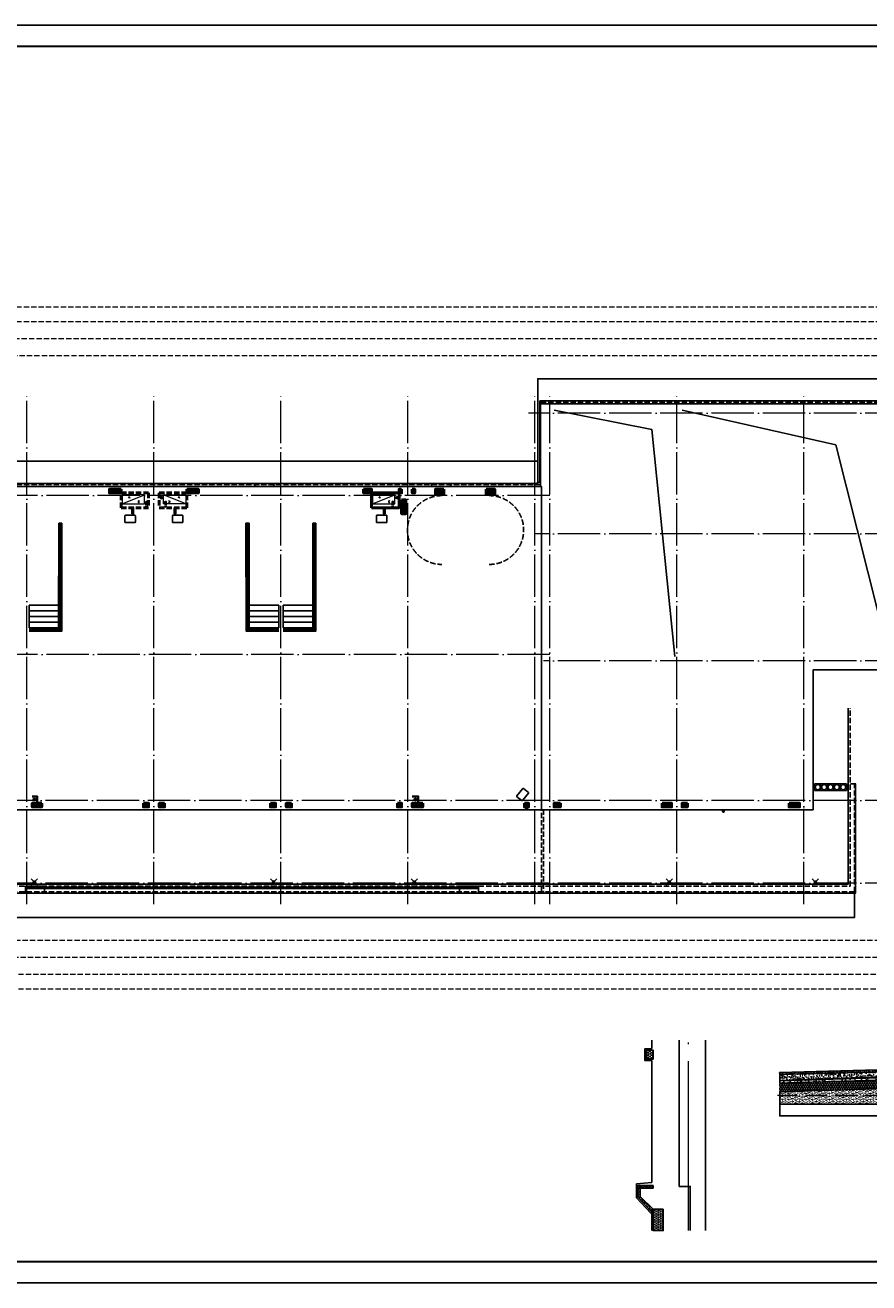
# Model space of a CAD drawing. Extents: x 447288 to 563800, y -194684 to 241749.
# Tile 83 of 91: x 502671 to 542524, y 118547 to 177947. Entities that reach past the tile are written whole.
import ezdxf

# ---------------------------------------------------------------- set-up
doc = ezdxf.new("R2010")
doc.units = 0
doc.header["$LTSCALE"] = 1000
for name, pattern in [('DASH', [0.35, 0.25, -0.1]), ('DOTE', [2.42, 2, -0.2, 0.02, -0.2]), ('jz-g2#$0$__DASH', [0.35, 0.25, -0.1]), ('jz-g2#$0$DOTE', [2.42, 2, -0.2, 0.02, -0.2]), ('jz-g2#$0$P+3号楼+屋顶$0$P+2号楼+屋顶$0$$1$DOTE', [2.42, 2, -0.2, 0.02, -0.2]), ('jz-g2#$0$pm-2f$0$__DASH', [0.35, 0.25, -0.1]), ('jz-g2#$0$pm-2f$0$DASH', [0.35, 0.25, -0.1]), ('jz-g2#$0$pm-2f$0$DOTE', [2.42, 2, -0.2, 0.02, -0.2]), ('jz-g2#$0$pm-2f$0$P+2号楼+屋顶$0$$1$DOTE', [2.42, 2, -0.2, 0.02, -0.2]), ('jz-g2#$0$pm-2f$0$P+3号楼+二层$0$DOTE', [2.42, 2, -0.2, 0.02, -0.2]), ('zw-1f$0$DASH', [0.35, 0.25, -0.1])]:
    doc.linetypes.add(name, pattern=pattern)
doc.layers.get('0').update_dxf_attribs({"lineweight": 20})
doc.layers.add('A-ASIS', color=115, linetype='DASH', lineweight=0, plot=False)
doc.layers.add('zw-1f$0$A-ASIS', color=115, linetype='zw-1f$0$DASH', lineweight=0, plot=False)
for name, color, linetype in [('A-ELEV-LIN1', 40, 'Continuous'), ('A-ELEV-THIN', 7, 'Continuous'), ('A-OVER', 7, 'Continuous'), ('A-WATER-LAYER', 7, 'Continuous'), ('fill', 252, 'Continuous'), ('jz-g2#$0$A-OVER', 7, 'Continuous'), ('jz-g2#$0$P+2号楼+屋顶$0$$1$A-ROOF-WATER', 4, 'Continuous'), ('jz-g2#$0$P+3号楼+屋顶$0$P+2号楼+屋顶$0$$1$A-ROOF-WATER', 4, 'Continuous'), ('jz-g2#$0$pm-2f$0$A-ANIG', 231, 'Continuous'), ('jz-g2#$0$pm-2f$0$A-HRAL', 3, 'Continuous'), ('jz-g2#$0$pm-2f$0$A-OVER', 7, 'Continuous'), ('jz-g2#$0$pm-2f$0$A-ROOF-WATER', 4, 'Continuous'), ('jz-g2#$0$pm-2f$0$A-面积', 21, 'Continuous'), ('jz-g2#$0$pm-2f$0$P+2号楼+屋顶$0$$1$A-ROOF-WATER', 4, 'Continuous'), ('jz-g2#$0$pm-2f$0$P+3号楼+二层$0$A-EQPM-COND', 46, 'Continuous'), ('jz-g2#$0$pm-2f$0$STAIR', 2, 'Continuous'), ('jz-g2#$0$PUB_TITLE', 4, 'Continuous'), ('jz-g2#$0$STAIR', 2, 'Continuous'), ('PUB_DIM', 3, 'Continuous'), ('PUB_HATCH', 8, 'Continuous'), ('PUB_TITLE', 4, 'Continuous'), ('RAIL', 163, 'Continuous'), ('SURFACE', 6, 'Continuous'), ('主楼节点$0$13W$0$PUB_HATCH', 8, 'Continuous'), ('主楼节点$0$13W$0$SURFACE', 6, 'Continuous'), ('详图填充-细石混凝土、混凝土', 8, 'Continuous')]:
    doc.layers.add(name, color=color, linetype=linetype)
for name, color, linetype, lineweight in [('DOTE', 10, 'DOTE', 9), ('jz-g2#$0$A-LVTRY', 155, 'Continuous', 20), ('jz-g2#$0$A-LVTRY-1', 155, 'Continuous', 20), ('jz-g2#$0$DOTE', 10, 'jz-g2#$0$DOTE', 9), ('jz-g2#$0$P+3号楼+屋顶$0$P+2号楼+屋顶$0$$1$A-LVTRY-1', 155, 'Continuous', 20), ('jz-g2#$0$pm-2f$0$A-LVTRY', 155, 'Continuous', 20), ('jz-g2#$0$pm-2f$0$A-LVTRY-1', 155, 'Continuous', 20), ('jz-g2#$0$pm-2f$0$A-空调机', 46, 'ByLayer', 20), ('jz-g2#$0$pm-2f$0$P+2号楼+屋顶$0$$1$A-LVTRY-1', 155, 'Continuous', 20), ('jz-g2#$0$pm-2f$0$WALL', 9, 'Continuous', 50), ('jz-g2#$0$pm-2f$0$空调外', 155, 'Continuous', 13), ('jz-g2#$0$WALL', 9, 'Continuous', 50), ('详图填充-防水层', 126, 'Continuous', 200)]:
    doc.layers.add(name, color=color, linetype=linetype, lineweight=lineweight)
doc.styles.add('jz-g2#$0$pm-2f$0$_ROMANC', font='romanc__.ttf', dxfattribs={"width": 0.7})
pattern_1 = [(45, (-117968.186, -205653.527), (-8.4852814, 8.4852814), [])]
pattern_2 = [(0, (-949052.513, -30944.466), (20, 34.64), [4, -36]), (300, (-949052.513, -30944.466), (39.99912, -0.0005081), [4, -36]), (240, (-949048.513, -30944.466), (19.99912, -34.6405081), [4, -36]), (270, (-949036.513, -30944.466), (40, -20), [6, -28.64]), (270, (-949032.513, -30944.466), (40, -20), [6, -28.64]), (270, (-949028.513, -30944.466), (40, -20), [6, -28.64])]
pattern_3 = [(90, (-950232.628, -30994.537), (-13.74815, 23.8125), [15.875, -31.75]), (210, (-950232.628, -30994.537), (-13.74815493, -23.81249716), [15.875, -31.75]), (150, (-950232.628, -30994.537), (-27.49630493, 2.84e-06), [-31.75, 15.875])]
pattern_4 = [(50, (-916716.635, -13056.56), (107.589027, -9.41282), [11.25, -123.75]), (355, (-916716.64, -13056.56), (-20.8127, 112.82882), [9, -99]), (100.4514, (-916707.67, -13057.35), (86.776407, 103.415931), [9.561029, -105.171317]), (46.1842, (-916716.64, -13026.56), (160.086157, -24.827852), [16.875, -185.625]), (96.6356, (-916703.3, -13028.63), (140.199406, 146.11768), [14.341543, -157.75695]), (351.1842, (-916716.64, -13026.56), (140.199292, 146.11779), [13.5, -148.5]), (21, (-916701.635, -13034.06), (89.536058, -60.392834), [11.25, -123.75]), (326, (-916701.64, -13034.06), (36.4973, 108.772507), [9, -99]), (71.4514, (-916694.17, -13039.09), (126.033394, 48.379575), [9.561029, -105.171317]), (37.5, (-916716.635, -13056.562), (1.8239783, 49.934078), [0, -97.8, 0, -100.5, 0, -99.375]), (7.5, (-916716.635, -13056.56), (39.4604306, 59.1617568), [0, -57.3, 0, -95.55, 0, -37.875]), (327.5, (-916750.085, -13056.56), (80.0733654, -3.3832308), [0, -37.5, 0, -117, 0, -155.25]), (317.5, (-916765.085, -13056.56), (87.4779254, 15.0157473), [0, -48.75, 0, -77.7, 0, -110.25])]
pattern_5 = [(45, (-1312841.197, -202471.493), (-22.4506403, 22.4506403), []), (45, (-1312818.746, -202471.493), (-22.4506403, 22.4506403), [15.875, -7.9375])]
pattern_6 = [(50, (-916355.254, -13336.23), (71.7260183, -6.2752135), [7.5, -82.5]), (355, (-916355.254, -13336.23), (-13.8751334, 75.2192134), [6, -66]), (100.4514, (-916349.28, -13336.755), (57.850938, 68.943954), [6.374019, -70.114211]), (46.1842, (-916355.25, -13316.23), (106.724105, -16.5519014), [11.25, -123.75]), (96.6356, (-916346.36, -13317.61), (93.46627, 97.411787), [9.561029, -105.1713]), (351.1842, (-916355.25, -13316.23), (93.466195, 97.41186), [9, -99]), (21, (-916345.254, -13321.23), (59.6907052, -40.261889), [7.5, -82.5]), (326, (-916345.254, -13321.23), (24.331533, 72.5150045), [6, -66]), (71.4514, (-916340.28, -13324.59), (84.022263, 32.2530497), [6.374019, -70.114211]), (37.5, (-916355.254, -13336.232), (1.2159855, 33.2893854), [0, -65.2, 0, -67, 0, -66.25]), (7.5, (-916355.254, -13336.23), (26.3069537, 39.4411712), [0, -38.2, 0, -63.7, 0, -25.25]), (327.5, (-916377.554, -13336.232), (53.3822436, -2.2554872), [0, -25, 0, -78, 0, -103.5]), (317.5, (-916387.554, -13336.23), (58.318617, 10.0104982), [0, -32.5, 0, -51.8, 0, -73.5])]
pattern_7 = [(45, (-916355.254, -13336.2316), (-2.24506403, 2.24506403), []), (135, (-916355.254, -13336.2316), (-2.24506403, -2.24506403), [])]

# ---------------------------------------------------------------- blocks, each defined once
blk = doc.blocks.new('jz-g2#$0$W-drain-4')
at = {"layer": 'jz-g2#$0$A-LVTRY'}
h = blk.add_hatch(dxfattribs=at)
h.set_pattern_fill('玻璃', color=256, scale=10, angle=45)
h.set_pattern_definition(pattern_1)
edge = h.paths.add_edge_path()
edge.add_arc((0, 0), 45, 0, 360)
blk.add_circle((0, 0), 45, dxfattribs=at)
blk = doc.blocks.new('jz-g2#$0$A$C69D75C9C')
at = {"layer": 'jz-g2#$0$P+2号楼+屋顶$0$$1$A-ROOF-WATER'}
for p, q in [((0, 300), (300, 0)), ((300, 300), (0, 0))]:
    blk.add_line(p, q, dxfattribs=at)
at = {"layer": 'jz-g2#$0$A-LVTRY-1', "xscale": 1.222222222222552, "yscale": 1.222222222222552, "zscale": 1.222222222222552, "rotation": 90}
blk.add_blockref('jz-g2#$0$W-drain-4', (150, 150), dxfattribs=at)
blk = doc.blocks.new('jz-g2#$0$A$Ce314b814')
at = {"layer": 'jz-g2#$0$A-OVER'}
blk.add_blockref('jz-g2#$0$A$C69D75C9C', (2745, 0), dxfattribs=at)
blk = doc.blocks.new('jz-g2#$0$pm-2f$0$DFGSDFG')
at = {"layer": 'jz-g2#$0$pm-2f$0$A-OVER'}
for points in [[(750895, 191885), (752295, 191885), (752299, 196835)], [(750895, 191735), (752445, 191735), (752449, 196835)], [(752299, 196835), (752449, 196835)]]:
    blk.add_lwpolyline(points, dxfattribs=at)
at = {"layer": 'jz-g2#$0$pm-2f$0$STAIR'}
for p, q in [((750899, 192965), (750895, 191885)), ((752299, 192965), (750899, 192965)), ((752299, 192695), (750899, 192695)), ((752299, 192965), (752295, 191885)), ((752299, 192425), (750899, 192425)), ((752299, 192155), (750899, 192155))]:
    blk.add_line(p, q, dxfattribs=at)
for points in [[(750895, 191835), (752345, 191835), (752349, 196835)], [(750895, 191785), (752395, 191785), (752399, 196835)]]:
    blk.add_lwpolyline(points, dxfattribs=at)
blk = doc.blocks.new('jz-g2#$0$pm-2f$0$SWJ')
at = {"layer": 'jz-g2#$0$pm-2f$0$空调外'}
blk.add_line((-887, -89), (163, 331), dxfattribs=at)
blk.add_lwpolyline([(163, 331), (-887, 331), (-887, -89), (163, -89)], close=True, dxfattribs=at)
at = {"layer": 'jz-g2#$0$pm-2f$0$空调外', "style": 'jz-g2#$0$pm-2f$0$_ROMANC', "oblique": 0, "width": 1.2}
for s, p in [('A', (-596, 181)), ('C', (-148, -22))]:
    blk.add_text(s, height=80, rotation=360, dxfattribs=at).set_placement(p)
blk = doc.blocks.new('jz-g2#$0$pm-2f$0$W-drain-4')
at = {"layer": 'jz-g2#$0$pm-2f$0$A-LVTRY'}
h = blk.add_hatch(dxfattribs=at)
h.set_pattern_fill('玻璃', color=256, scale=10, angle=45)
h.set_pattern_definition(pattern_1)
edge = h.paths.add_edge_path()
edge.add_arc((0, 0), 45, 0, 360)
blk.add_circle((0, 0), 45, dxfattribs=at)
blk = doc.blocks.new('jz-g2#$0$pm-2f$0$A$C69D75C9C')
at = {"layer": 'jz-g2#$0$pm-2f$0$P+2号楼+屋顶$0$$1$A-ROOF-WATER'}
for p, q in [((0, 300), (300, 0)), ((300, 300), (0, 0))]:
    blk.add_line(p, q, dxfattribs=at)
at = {"layer": 'jz-g2#$0$pm-2f$0$A-LVTRY-1', "xscale": 1.222222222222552, "yscale": 1.222222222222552, "zscale": 1.222222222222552, "rotation": 90}
blk.add_blockref('jz-g2#$0$pm-2f$0$W-drain-4', (150, 150), dxfattribs=at)
blk = doc.blocks.new('*U392')
at = {"layer": 'jz-g2#$0$pm-2f$0$P+3号楼+二层$0$A-EQPM-COND', "color": 1, "linetype": 'jz-g2#$0$pm-2f$0$P+3号楼+二层$0$DOTE'}
blk.add_line((43, 0), (-339, 0), dxfattribs=at)
at = {"layer": 'jz-g2#$0$pm-2f$0$P+3号楼+二层$0$A-EQPM-COND'}
for p, q in [((0, -40), (-290, 40)), ((0, 40), (-290, -40))]:
    blk.add_line(p, q, dxfattribs=at)
blk.add_lwpolyline([(0, -40), (0, 40), (-290, 40), (-290, -40)], close=True, dxfattribs=at)
blk.add_solid([(-290, 40), (0, 40), (0, -40), (-290, -40)], dxfattribs=at)
blk = doc.blocks.new('jz-g2#$0$pm-2f$0$P+3号楼+二层$0$GSKT2')
at = {"layer": 'jz-g2#$0$pm-2f$0$P+3号楼+二层$0$A-EQPM-COND'}
for p, q in [((-220, 0), (220, 0)), ((-250, -320), (-250, -30)), ((220, -350), (-220, -350)), ((250, -30), (250, -320))]:
    blk.add_line(p, q, dxfattribs=at)
for centre, start, end in [((-220, -30), 90, 180), ((-220, -320), 180, 270), ((220, -30), 360, 90), ((220, -320), 270, 360)]:
    blk.add_arc(centre, 30, start, end, dxfattribs=at)
blk = doc.blocks.new('jz-g2#$0$pm-2f$0$P+2号楼+屋顶$0$$1$W-pipe-1')
at = {"layer": 'jz-g2#$0$pm-2f$0$P+2号楼+屋顶$0$$1$A-LVTRY-1', "color": 1, "linetype": 'jz-g2#$0$pm-2f$0$P+2号楼+屋顶$0$$1$DOTE', "ltscale": 0.01}
for points in [[(75, 0), (-75, 0)], [(0, 75), (0, -75)]]:
    blk.add_lwpolyline(points, dxfattribs=at)
at = {"layer": 'jz-g2#$0$pm-2f$0$P+2号楼+屋顶$0$$1$A-LVTRY-1'}
for radius in [55, 45]:
    blk.add_circle((0, 0), radius, dxfattribs=at)
blk = doc.blocks.new('jz-g2#$0$pm-2f$0$W-pipe-3')
at = {"layer": 'jz-g2#$0$pm-2f$0$A-ROOF-WATER', "color": 1, "linetype": 'jz-g2#$0$pm-2f$0$DOTE', "ltscale": 0.01}
for p, q in [((-30, 0), (30, 0)), ((0, -30), (0, 30))]:
    blk.add_line(p, q, dxfattribs=at)
at = {"layer": 'jz-g2#$0$pm-2f$0$A-ROOF-WATER'}
blk.add_circle((0, 0), 25, dxfattribs=at)
blk = doc.blocks.new('jz-g2#$0$pm-2f$0$LNSLG+DL2')
at = {"layer": 'jz-g2#$0$pm-2f$0$A-ROOF-WATER'}
blk.add_blockref('jz-g2#$0$pm-2f$0$W-pipe-3', (0, 0), dxfattribs=at)
blk = doc.blocks.new('jz-g2#$0$pm-2f$0$LNSLG+DL')
at = {"layer": 'jz-g2#$0$pm-2f$0$A-ROOF-WATER', "linetype": 'jz-g2#$0$pm-2f$0$DASH', "ltscale": 0.2}
for points in [[(0, 25), (-162, 25)], [(0, -25), (-163, -25)]]:
    blk.add_lwpolyline(points, dxfattribs=at)
at = {"layer": 'jz-g2#$0$pm-2f$0$A-LVTRY-1'}
blk.add_blockref('jz-g2#$0$pm-2f$0$W-drain-4', (-200, 0), dxfattribs=at)
at = {"layer": 'jz-g2#$0$pm-2f$0$A-ROOF-WATER'}
blk.add_blockref('jz-g2#$0$pm-2f$0$W-pipe-3', (0, 0), dxfattribs=at)
blk = doc.blocks.new('jz-g2#$0$pm-2f$0$A$C605D023C')
at = {"layer": 'jz-g2#$0$pm-2f$0$A-ROOF-WATER', "rotation": 180}
blk.add_blockref('jz-g2#$0$pm-2f$0$LNSLG+DL', (60, 200), dxfattribs=at)
blk = doc.blocks.new('jz-g2#$0$铭嘉20241218151628')
h = blk.add_hatch(color=8)
h.dxf.hatch_style = 1
h.paths.add_polyline_path([(22075, 14915), (21525, 14915), (21525, 14745), (22075, 14745)])
h = blk.add_hatch(color=8)
h.dxf.hatch_style = 1
h.paths.add_polyline_path([(25175, 14915), (25725, 14915), (25725, 14745), (25175, 14745)])
h = blk.add_hatch(color=8)
h.dxf.hatch_style = 1
h.paths.add_polyline_path([(33525, 14915), (33905, 14915), (33905, 14745), (33525, 14745)])
h = blk.add_hatch(color=8)
h.dxf.hatch_style = 1
h.paths.add_polyline_path([(35325, 14915), (35205, 14915), (35205, 14745), (35325, 14745)])
h = blk.add_hatch(color=8)
h.dxf.hatch_style = 1
h.paths.add_polyline_path([(35825, 14915), (35945, 14915), (35945, 14745), (35825, 14745)])
h = blk.add_hatch(color=8)
h.dxf.hatch_style = 1
h.paths.add_polyline_path([(37325, 14915), (36925, 14915), (36925, 14665), (37325, 14665)])
h = blk.add_hatch(color=8)
h.dxf.hatch_style = 1
h.paths.add_polyline_path([(39325, 14915), (39325, 14665), (39725, 14665), (39725, 14915)])
h = blk.add_hatch(color=8)
h.dxf.hatch_style = 1
h.paths.add_polyline_path([(35325, 14415), (35525, 14415), (35525, 13755), (35325, 13755)])
h = blk.add_hatch(color=8)
h.dxf.hatch_style = 1
h.paths.add_polyline_path([(18325, 85), (17875, 85), (17875, -85), (18325, -85)])
h = blk.add_hatch(color=8)
h.dxf.hatch_style = 1
h.paths.add_polyline_path([(23125, 85), (23375, 85), (23375, -85), (23125, -85)])
h = blk.add_hatch(color=8)
h.dxf.hatch_style = 1
h.paths.add_polyline_path([(24125, 85), (23875, 85), (23875, -85), (24125, -85)])
h = blk.add_hatch(color=8)
h.dxf.hatch_style = 1
h.paths.add_polyline_path([(29125, 85), (29375, 85), (29375, -85), (29125, -85)])
h = blk.add_hatch(color=8)
h.dxf.hatch_style = 1
h.paths.add_polyline_path([(30125, 85), (29875, 85), (29875, -85), (30125, -85)])
h = blk.add_hatch(color=8)
h.dxf.hatch_style = 1
h.paths.add_polyline_path([(35125, 85), (35325, 85), (35325, -85), (35125, -85)])
h = blk.add_hatch(color=8)
h.dxf.hatch_style = 1
h.paths.add_polyline_path([(36325, 85), (35825, 85), (35825, -85), (36325, -85)])
h = blk.add_hatch(color=8)
h.dxf.hatch_style = 1
h.paths.add_polyline_path([(41125, 85), (41325, 85), (41325, -85), (41125, -85)])
h = blk.add_hatch(color=8)
h.dxf.hatch_style = 1
h.paths.add_polyline_path([(42825, 85), (42525, 85), (42525, -85), (42825, -85)])
h = blk.add_hatch(color=8)
h.dxf.hatch_style = 1
h.paths.add_polyline_path([(47625, 85), (48075, 85), (48075, -85), (47625, -85)])
h = blk.add_hatch(color=8)
h.dxf.hatch_style = 1
h.paths.add_polyline_path([(48825, 85), (48575, 85), (48575, -85), (48825, -85)])
h = blk.add_hatch(color=8)
h.dxf.hatch_style = 1
h.paths.add_polyline_path([(53625, 85), (54125, 85), (54125, -85), (53625, -85)])
at = {"layer": 'jz-g2#$0$WALL'}
for points in [[(22075, 14915), (21525, 14915), (21525, 14745), (22075, 14745)], [(25175, 14915), (25725, 14915), (25725, 14745), (25175, 14745)], [(33525, 14915), (33905, 14915), (33905, 14745), (33525, 14745)], [(35325, 14915), (35205, 14915), (35205, 14745), (35325, 14745)], [(35825, 14915), (35945, 14915), (35945, 14745), (35825, 14745)], [(37325, 14915), (36925, 14915), (36925, 14665), (37325, 14665)], [(39325, 14915), (39325, 14665), (39725, 14665), (39725, 14915)], [(35325, 14415), (35525, 14415), (35525, 13755), (35325, 13755)], [(18325, 85), (17875, 85), (17875, -85), (18325, -85)], [(23125, 85), (23375, 85), (23375, -85), (23125, -85)], [(24125, 85), (23875, 85), (23875, -85), (24125, -85)], [(29125, 85), (29375, 85), (29375, -85), (29125, -85)], [(30125, 85), (29875, 85), (29875, -85), (30125, -85)], [(35125, 85), (35325, 85), (35325, -85), (35125, -85)], [(36325, 85), (35825, 85), (35825, -85), (36325, -85)], [(41125, 85), (41325, 85), (41325, -85), (41125, -85)], [(42825, 85), (42525, 85), (42525, -85), (42825, -85)], [(47625, 85), (48075, 85), (48075, -85), (47625, -85)], [(48825, 85), (48575, 85), (48575, -85), (48825, -85)], [(53625, 85), (54125, 85), (54125, -85), (53625, -85)]]:
    blk.add_lwpolyline(points, close=True, dxfattribs=at)
blk = doc.blocks.new('jz-g2#$0$A$C93ebfb62')
at = {"layer": 'jz-g2#$0$A-OVER'}
for points in [[(16940, 13805), (16940, 13513)], [(50, 12755), (0, 12755), (0, 8920)], [(50, 12755), (50, 12755), (16790, 12755), (16790, 12755)], [(16790, 12755), (16840, 12755), (16840, 50), (16840, 0), (16590, 0)]]:
    blk.add_lwpolyline(points, dxfattribs=at)
at = {"layer": 'jz-g2#$0$A-OVER', "linetype": 'jz-g2#$0$__DASH'}
blk.add_lwpolyline([(50, 12620), (50, 12705), (16790, 12705), (16790, 12620)], dxfattribs=at)
blk = doc.blocks.new('jz-g2#$0$P+3号楼+屋顶$0$P+2号楼+屋顶$0$$1$W-pipe-1')
at = {"layer": 'jz-g2#$0$P+3号楼+屋顶$0$P+2号楼+屋顶$0$$1$A-LVTRY-1', "color": 1, "linetype": 'jz-g2#$0$P+3号楼+屋顶$0$P+2号楼+屋顶$0$$1$DOTE', "ltscale": 0.01}
for points in [[(75, 0), (-75, 0)], [(0, 75), (0, -75)]]:
    blk.add_lwpolyline(points, dxfattribs=at)
at = {"layer": 'jz-g2#$0$P+3号楼+屋顶$0$P+2号楼+屋顶$0$$1$A-LVTRY-1'}
for radius in [55, 45]:
    blk.add_circle((0, 0), radius, dxfattribs=at)
blk = doc.blocks.new('jz-g2#$0$sccc')
at = {"layer": 'jz-g2#$0$P+3号楼+屋顶$0$P+2号楼+屋顶$0$$1$A-ROOF-WATER', "xscale": -1.000036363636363, "yscale": 1.000036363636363, "zscale": 1.000036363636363, "rotation": 270}
blk.add_blockref('jz-g2#$0$P+3号楼+屋顶$0$P+2号楼+屋顶$0$$1$W-pipe-1', (0, 0), dxfattribs=at)
blk = doc.blocks.new('jz-g2#')
at = {"layer": 'jz-g2#$0$A-OVER'}
for p, q in [((539888, 140892), (539888, 147492)), ((484373, 140892), (539888, 140892))]:
    blk.add_line(p, q, dxfattribs=at)
at = {"layer": 'jz-g2#$0$A-OVER', "linetype": 'jz-g2#$0$__DASH'}
blk.add_line((527054, 136992), (527054, 140892), dxfattribs=at)
at = {"layer": 'jz-g2#$0$A-OVER'}
for points in [[(527018, 156162), (527018, 160062), (543788, 160062), (543788, 147492), (539888, 147492), (539888, 140892)], [(527653, 159757), (532269, 158856), (533354, 148127)], [(533704, 159757), (540963, 158122), (543483, 148127)], [(483494, 136957), (541898, 136957), (541898, 142107)], [(541663, 142107), (541913, 142107)]]:
    blk.add_lwpolyline(points, dxfattribs=at)
at = {"layer": 'jz-g2#$0$A-OVER', "linetype": 'jz-g2#$0$__DASH'}
blk.add_lwpolyline([(472604, 153928), (472604, 147572, 0.209053), (473550, 145406), (481491, 138062, 0.188811), (483494, 137277), (541648, 137277), (541648, 145692)], format="xyb", dxfattribs=at)
at = {"layer": 'jz-g2#$0$A-OVER'}
blk.add_lwpolyline([(472704, 153928), (472704, 147572, 0.209053), (473618, 145480), (481558, 138135, 0.188811), (483494, 137377), (541548, 137377), (541548, 145692)], format="xyb", dxfattribs=at)
at = {"layer": 'jz-g2#$0$A-OVER', "linetype": 'jz-g2#$0$__DASH'}
for points in [[(535654, 137007), (541848, 137007), (541848, 142107)], [(527153, 140907), (527153, 136992)], [(483494, 137007), (541848, 137007)]]:
    blk.add_lwpolyline(points, dxfattribs=at)
at = {"layer": 'jz-g2#$0$DOTE'}
for p, q in [((502754, 136427), (502754, 160627)), ((508754, 136427), (508754, 160627)), ((514754, 136427), (514754, 160627)), ((520754, 136427), (520754, 160627)), ((526754, 136427), (526754, 160627)), ((527453, 136427), (527453, 160627)), ((533453, 136427), (533453, 160627)), ((539453, 136427), (539453, 160627)), ((544353, 159627), (526453, 159627)), ((527453, 155727), (468097, 155727)), ((544353, 153927), (526754, 153927)), ((527453, 148227), (468097, 148227)), ((544353, 147927), (527153, 147927)), ((544353, 141327), (468097, 141327)), ((544353, 137427), (468097, 137427))]:
    blk.add_line(p, q, dxfattribs=at)
at = {"layer": 'jz-g2#$0$pm-2f$0$A-ANIG'}
for points in [[(543923, 160247), (543923, 161247), (526883, 161247), (526883, 160247)], [(526883, 156362), (526883, 160247)], [(526883, 157347), (472319, 157347), (472319, 156177)]]:
    blk.add_lwpolyline(points, dxfattribs=at)
blk.add_lwpolyline([(541848, 136942), (541848, 135807), (483494, 135807, -0.188811), (480492, 136983, -0.188811)], format="xyb", dxfattribs=at)
at = {"layer": 'jz-g2#$0$pm-2f$0$A-HRAL'}
for points in [[(502688, 137227), (524088, 137227)], [(502688, 137177), (524088, 137177)]]:
    blk.add_lwpolyline(points, dxfattribs=at)
at = {"layer": 'jz-g2#$0$pm-2f$0$A-OVER'}
blk.add_line((526868, 156297), (478319, 156297), dxfattribs=at)
at = {"layer": 'jz-g2#$0$pm-2f$0$A-OVER', "linetype": 'jz-g2#$0$pm-2f$0$__DASH'}
blk.add_line((527018, 156247), (478319, 156247), dxfattribs=at)
at = {"layer": 'jz-g2#$0$pm-2f$0$A-OVER'}
for points in [[(514419, 156162), (513519, 156162), (513519, 156297), (514419, 156297)], [(514419, 156162), (513519, 156162), (513519, 156297), (514419, 156297)], [(522769, 156162), (521869, 156162), (521869, 156297), (522769, 156297)], [(503588, 137277), (502688, 137277), (502688, 136957), (503588, 136957)], [(524088, 137277), (523188, 137277), (523188, 136957), (524088, 136957)]]:
    blk.add_lwpolyline(points, close=True, dxfattribs=at)
at = {"layer": 'jz-g2#$0$pm-2f$0$A-OVER', "linetype": 'jz-g2#$0$pm-2f$0$__DASH'}
blk.add_lwpolyline([(526868, 156362), (527018, 156362)], dxfattribs=at)
at = {"layer": 'jz-g2#$0$pm-2f$0$A-OVER'}
for points in [[(526868, 156362), (526868, 156297)], [(503004, 141527), (503254, 141527), (503254, 141197)], [(503004, 141497), (503224, 141497), (503224, 141197)], [(520954, 141527), (521254, 141527), (521254, 141197)], [(520954, 141527), (521254, 141527), (521254, 141197)], [(520954, 141497), (521224, 141497), (521224, 141197)], [(520954, 141497), (521224, 141497), (521224, 141197)]]:
    blk.add_lwpolyline(points, dxfattribs=at)
at = {"layer": 'jz-g2#$0$pm-2f$0$A-OVER', "color": 8, "linetype": 'jz-g2#$0$pm-2f$0$__DASH'}
for centre, start, end in [((522354, 154102), 90, 270), ((524594, 154102), 270, 90)]:
    blk.add_arc(centre, 1625, start, end, dxfattribs=at)
at = {"layer": 'jz-g2#$0$pm-2f$0$A-面积', "color": 6}
blk.add_lwpolyline([(527054, 140892), (527054, 156162), (478319, 156162), (478319, 147510, 0.175452), (479068, 145439), (481888, 142056, 0.222585), (484373, 140892), (539253, 140892)], format="xyb", dxfattribs=at)
at = {"layer": 'jz-g2#$0$pm-2f$0$WALL', "linetype": 'jz-g2#$0$pm-2f$0$__DASH'}
for points in [[(507204, 155157), (507204, 155857), (508504, 155857), (508504, 155157)], [(510304, 155157), (510304, 155857), (509004, 155857), (509004, 155157)]]:
    blk.add_lwpolyline(points, close=True, dxfattribs=at)
at = {"layer": 'jz-g2#$0$pm-2f$0$WALL'}
blk.add_lwpolyline([(519034, 155157), (519034, 155857), (520334, 155857), (520334, 155157)], close=True, dxfattribs=at)
at = {"layer": 'jz-g2#$0$PUB_TITLE'}
blk.add_lwpolyline([(458700, 118547), (563800, 118547), (563800, 177947), (458700, 177947)], close=True, dxfattribs=at)
at = {"layer": 'jz-g2#$0$PUB_TITLE', "const_width": 100}
blk.add_lwpolyline([(461200, 119547), (562800, 119547), (562800, 176947), (461200, 176947)], close=True, dxfattribs=at)
at = {"layer": 'jz-g2#$0$STAIR'}
blk.add_line((539453, 140959), (539453, 140977), dxfattribs=at)
blk.add_blockref('jz-g2#$0$铭嘉20241218151628', (485129, 141112))
at = {"layer": 'jz-g2#$0$A-OVER'}
for name, p in [('jz-g2#$0$A$C93ebfb62', (526983, 147442)), ('jz-g2#$0$sccc', (535654, 140827)), ('jz-g2#$0$A$Ce314b814', (530209, 137327)), ('jz-g2#$0$A$Ce314b814', (537108, 137327))]:
    blk.add_blockref(name, p, dxfattribs=at)
at = {"layer": 'jz-g2#$0$pm-2f$0$A-OVER', "xscale": -1, "rotation": 270}
for p in [(508204, 155157), (519834, 155157)]:
    blk.add_blockref('jz-g2#$0$pm-2f$0$A$C605D023C', p, dxfattribs=at)
at = {"layer": 'jz-g2#$0$pm-2f$0$A-OVER', "rotation": 90}
blk.add_blockref('jz-g2#$0$pm-2f$0$A$C605D023C', (509504, 155157), dxfattribs=at)
at = {"layer": 'jz-g2#$0$pm-2f$0$A-OVER'}
for name, p in [('jz-g2#$0$pm-2f$0$DFGSDFG', (-248041, -42408)), ('jz-g2#$0$pm-2f$0$DFGSDFG', (-236041, -42408)), ('jz-g2#$0$pm-2f$0$A$C69D75C9C', (502954, 137327)), ('jz-g2#$0$pm-2f$0$A$C69D75C9C', (520904, 137327))]:
    blk.add_blockref(name, p, dxfattribs=at)
at = {"layer": 'jz-g2#$0$pm-2f$0$A-OVER', "xscale": -1}
for name, p in [('jz-g2#$0$pm-2f$0$DFGSDFG', (1265549, -42408)), ('jz-g2#$0$pm-2f$0$A$C69D75C9C', (514554, 137327))]:
    blk.add_blockref(name, p, dxfattribs=at)
at = {"layer": 'jz-g2#$0$pm-2f$0$A-ROOF-WATER', "rotation": 270}
for p in [(508404, 155217), (509304, 155217)]:
    blk.add_blockref('jz-g2#$0$pm-2f$0$LNSLG+DL2', p, dxfattribs=at)
at = {"layer": 'jz-g2#$0$pm-2f$0$A-ROOF-WATER', "xscale": -1, "rotation": 90}
blk.add_blockref('jz-g2#$0$pm-2f$0$LNSLG+DL2', (520034, 155217), dxfattribs=at)
at = {"layer": 'jz-g2#$0$pm-2f$0$A-空调机'}
for p in [(508140, 155426), (519970, 155426)]:
    blk.add_blockref('jz-g2#$0$pm-2f$0$SWJ', p, dxfattribs=at)
at = {"layer": 'jz-g2#$0$pm-2f$0$A-空调机', "xscale": -1}
blk.add_blockref('jz-g2#$0$pm-2f$0$SWJ', (509367, 155426), dxfattribs=at)
at = {"layer": 'jz-g2#$0$pm-2f$0$P+2号楼+屋顶$0$$1$A-ROOF-WATER', "yscale": 1.000036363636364, "zscale": 1.000036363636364}
for p, xscale, rotation in [((509104, 155627), -1.000036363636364, 270), ((520234, 155627), 1.000036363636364, 90.00000000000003), ((503104, 141377), 1.000036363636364, 270), ((521104, 141377), 1.000036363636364, 270), ((521104, 141377), 1.000036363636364, 270)]:
    blk.add_blockref('jz-g2#$0$pm-2f$0$P+2号楼+屋顶$0$$1$W-pipe-1', p, dxfattribs=dict(at, xscale=xscale, rotation=rotation))
at = {"layer": 'jz-g2#$0$pm-2f$0$P+3号楼+二层$0$A-EQPM-COND', "xscale": -1}
for name, p, rotation in [('*U392', (507754, 155157), 270), ('*U392', (519634, 155157), 270), ('jz-g2#$0$pm-2f$0$P+3号楼+二层$0$GSKT2', (526308, 141497), 231.0025683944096), ('*U392', (526354, 141197), 270)]:
    blk.add_blockref(name, p, dxfattribs=dict(at, rotation=rotation))
at = {"layer": 'jz-g2#$0$pm-2f$0$P+3号楼+二层$0$A-EQPM-COND', "rotation": 90.00000000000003}
blk.add_blockref('*U392', (509754, 155157), dxfattribs=at)
at = {"layer": 'jz-g2#$0$pm-2f$0$P+3号楼+二层$0$A-EQPM-COND', "xscale": -1}
for p in [(507632, 154803), (509876, 154803)]:
    blk.add_blockref('jz-g2#$0$pm-2f$0$P+3号楼+二层$0$GSKT2', p, dxfattribs=at)
at = {"layer": 'jz-g2#$0$pm-2f$0$P+3号楼+二层$0$A-EQPM-COND'}
blk.add_blockref('jz-g2#$0$pm-2f$0$P+3号楼+二层$0$GSKT2', (519512, 154803), dxfattribs=at)
blk = doc.blocks.new('xvzsdgfd')
at = {"layer": 'A-OVER'}
h = blk.add_hatch(dxfattribs=at)
h.set_pattern_fill('STEEL', color=256, scale=5)
h.set_pattern_definition([(45, (-917986.162, -15423.735), (-5.612660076, 5.612660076), []), (45, (-917986.162, -15419.766), (-5.612660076, 5.612660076), [])])
h.paths.add_polyline_path([(63, 3), (3, 3), (3, 15), (0, 15), (0, 0), (63, 0)])
blk.add_lwpolyline([(63, 3), (3, 3), (3, 15), (0, 15), (0, 0), (63, 0), (63, 3)], dxfattribs=at)
blk = doc.blocks.new('DFXDS')
at = {"layer": 'A-OVER'}
h = blk.add_hatch(dxfattribs=at)
h.set_pattern_fill('ANGLE', color=8, scale=25)
h.set_pattern_definition([(0, (-918008.94, -15398.735), (0, 87.3125), [63.5, -23.8125]), (90, (-918008.94, -15398.735), (-87.3125, 5e-15), [63.5, -23.8125])])
h.paths.add_polyline_path([(-19.8, 35), (-24.8, 35), (-24.8, 40), (-19.8, 40)])
h = blk.add_hatch(dxfattribs=at)
h.set_pattern_fill('STEEL', color=256, scale=2)
h.set_pattern_definition([(45, (-918008.9423, -15398.7346), (-2.24506403, 2.24506403), []), (45, (-918008.9423, -15397.147), (-2.24506403, 2.24506403), [])])
h.paths.add_polyline_path([(9.8, 13), (8.3, 10.4), (6.8, 13), (6.8, 34.3), (9.8, 34.3)])
h = blk.add_hatch(dxfattribs=at)
h.set_pattern_fill('STEEL', color=256, scale=0.5)
h.set_pattern_definition([(45, (-918008.9423, -15398.7346), (-0.5612660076, 0.5612660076), []), (45, (-918008.9423, -15398.33776), (-0.5612660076, 0.5612660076), [])])
h.paths.add_polyline_path([(90.2, 22.5), (88.7, 22.5), (88.7, 19.5), (90.2, 19.5)])
for points in [[(-19.8, 35), (-24.8, 35), (-24.8, 40), (-19.8, 40)], [(-24.8, 35), (-17.2, 35), (-17.2, 28), (-24.8, 28)], [(4.6, 35), (11.6, 35), (11.6, 34.3), (4.6, 34.3)], [(9.8, 13), (8.3, 10.4), (6.8, 13), (6.8, 34.3), (9.8, 34.3)]]:
    blk.add_lwpolyline(points, close=True, dxfattribs=at)
for points in [[(-24.8, 28), (-15.2, 28), (-15.2, 31), (-7.2, 31), (-7.2, 28), (-2.2, 28), (-2.2, 31), (5.8, 31), (5.8, 28), (10.8, 28), (10.8, 31), (18.8, 31), (18.8, 28), (23.8, 28), (23.8, 31), (31.8, 31), (31.8, 28), (34.8, 28), (34.8, 31), (36.8, 31), (36.8, 29.5), (36.8, 29.5), (39.8, 29.5), (39.8, 31), (41.8, 31), (41.8, 25), (51.8, 25), (51.8, 35)], [(11.9, 24), (1.9, 24), (-3.1, 4), (-23.1, 4)], [(11.9, 20), (5, 20), (0, 0), (-23.1, 0)], [(-23.1, 9), (-23.1, 13)], [(90.2, 40), (-19.8, 40), (-19.8, 35), (90.2, 35)], [(6.8, 28), (6.8, 13), (9.8, 13), (9.8, 28)], [(11.9, 20), (11.9, 24)], [(90.2, 25), (38.8, 25), (38.8, 24), (90.2, 24)], [(90.2, 24), (55.2, 24), (55.2, 23), (90.2, 23)], [(86.7, 25), (87.2, 31.7), (90.2, 31.7)], [(90.2, 23), (87.2, 23), (87.2, 22.5), (90.2, 22.5)], [(90.2, 35), (88, 35), (88, 31.7), (90.2, 31.7)], [(90.2, 22.5), (88.7, 22.5), (88.7, 19.5), (90.2, 19.5)]]:
    blk.add_lwpolyline(points, dxfattribs=at)
at = {"layer": 'A-OVER', "const_width": 0.5}
blk.add_lwpolyline([(42.8, 26), (50.8, 26), (50.8, 34), (42.8, 34)], close=True, dxfattribs=at)
at = {"layer": 'A-OVER'}
for centre, radius, start, end in [((-23.1, 6.5), 6.5, 90, 270), ((-23.1, 6.5), 2.5, 90, 270), ((90.2, 40), 3, 180, 270.00008), ((90.2, 40), 2, 180, 270.00009)]:
    blk.add_arc(centre, radius, start, end, dxfattribs=at)
blk.add_blockref('xvzsdgfd', (-27.8, 25), dxfattribs=at)
blk = doc.blocks.new('A$C03C34974')
h = blk.add_hatch()
h.set_pattern_fill('ANSI33', color=253, scale=10)
h.set_pattern_definition(pattern_5)
h.paths.add_polyline_path([(53, 2077), (52, 2102), (1498, 2141), (1498, 2116)])
h = blk.add_hatch()
h.set_pattern_fill('ANSI33', color=253, scale=10)
h.set_pattern_definition(pattern_5)
h.paths.add_polyline_path([(3435, 2077), (3436, 2102), (1990, 2141), (1990, 2116)])
at = {"layer": 'PUB_HATCH'}
h = blk.add_hatch(dxfattribs=at)
h.set_pattern_fill('ANSI37', color=256, scale=2)
h.set_pattern_definition(pattern_7)
h.paths.add_polyline_path([(1498, 2141), (1508, 2142), (1508, 2112), (1498, 2112), (1498, 2116)])
h = blk.add_hatch(dxfattribs=at)
h.set_pattern_fill('ANSI37', color=256, scale=2)
h.set_pattern_definition(pattern_7)
h.paths.add_polyline_path([(1990, 2141), (1980, 2142), (1980, 2112), (1990, 2112), (1990, 2116)])
h = blk.add_hatch(dxfattribs=at)
h.set_pattern_fill('HONEY', color=256, scale=10, angle=90)
h.set_pattern_definition(pattern_3)
h.paths.add_polyline_path([(1444, 2019), (1444, 1990), (1444, 1990), (1444, 1919), (53, 1876), (53, 1976)])
h = blk.add_hatch(dxfattribs=at)
h.set_pattern_fill('HONEY', color=256, scale=10, angle=90)
h.set_pattern_definition(pattern_3)
h.paths.add_polyline_path([(2044, 2019), (2044, 1990), (2044, 1990), (2044, 1919), (3435, 1876), (3435, 1976)])
h = blk.add_hatch(dxfattribs=at)
h.set_pattern_fill('焦渣矿渣', color=256, scale=10)
h.set_pattern_definition(pattern_2)
h.paths.add_polyline_path([(1444, 1919), (53, 1876), (53, 1730), (1444, 1730)])
h = blk.add_hatch(dxfattribs=at)
h.set_pattern_fill('焦渣矿渣', color=256, scale=10)
h.set_pattern_definition(pattern_2)
h.paths.add_polyline_path([(2044, 1919), (3435, 1876), (3435, 1730), (2044, 1730)])
at = {"layer": '详图填充-细石混凝土、混凝土'}
h = blk.add_hatch(dxfattribs=at)
h.set_pattern_fill('混凝土', color=256, scale=10)
h.set_pattern_definition(pattern_6)
h.paths.add_polyline_path([(1694, 2057), (1694, 2108), (1674, 2108), (1674, 2110), (1641, 2110), (1641, 2112), (1508, 2112), (1498, 2112), (1498, 2116), (53, 2077), (53, 2009), (1223, 2052), (1233, 2057)])
h = blk.add_hatch(dxfattribs=at)
h.set_pattern_fill('混凝土', color=256, scale=10)
h.set_pattern_definition(pattern_6)
h.paths.add_polyline_path([(1794, 2057), (1794, 2108), (1814, 2108), (1814, 2110), (1847, 2110), (1847, 2112), (1980, 2112), (1990, 2112), (1990, 2116), (3435, 2077), (3435, 2009), (2265, 2052), (2255, 2057)])
h = blk.add_hatch(dxfattribs=at)
h.set_pattern_fill('混凝土', color=256, scale=15)
h.set_pattern_definition(pattern_4)
h.paths.add_polyline_path([(1444, 2049), (53, 2006), (53, 1976), (1444, 2019)])
h = blk.add_hatch(dxfattribs=at)
h.set_pattern_fill('混凝土', color=256, scale=15)
h.set_pattern_definition(pattern_4)
h.paths.add_polyline_path([(2044, 2049), (3435, 2006), (3435, 1976), (2044, 2019)])
at = {"layer": 'A-ASIS'}
for points in [[(1444, 2019), (53, 1976), (53, 1876), (1444, 1919), (1444, 1990), (1444, 1990)], [(2044, 2019), (3435, 1976), (3435, 1876), (2044, 1919), (2044, 1990), (2044, 1990)]]:
    blk.add_lwpolyline(points, close=True, dxfattribs=at)
blk.add_lwpolyline([(3409, 1830), (26, 1830)], dxfattribs=at)
at = {"layer": 'A-ELEV-LIN1'}
for points in [[(53, 2077), (52, 2102), (1498, 2141), (1498, 2116)], [(3435, 2077), (3436, 2102), (1990, 2141), (1990, 2116)]]:
    blk.add_lwpolyline(points, close=True, dxfattribs=at)
at = {"layer": 'A-ELEV-THIN'}
for points in [[(1694, 1010), (1694, 2030), (1444, 2030), (1444, 1730), (53, 1730), (53, 1590), (1374, 1590), (1374, 1010), (1474, 1010)], [(2014, 1060), (2114, 1060), (2114, 1590), (3435, 1590), (3435, 1730), (2044, 1730), (2044, 2030), (1794, 2030), (1794, 1060)]]:
    blk.add_lwpolyline(points, dxfattribs=at)
at = {"layer": 'A-OVER'}
blk.add_line((53, 1730), (3435, 1730), dxfattribs=at)
for points in [[(1694, 2057), (1694, 2108), (1674, 2108), (1674, 2110), (1641, 2110), (1641, 2112), (1508, 2112), (1498, 2112), (1498, 2116), (53, 2077), (53, 2009), (1223, 2052), (1233, 2057), (1694, 2057)], [(1794, 2057), (1794, 2108), (1814, 2108), (1814, 2110), (1847, 2110), (1847, 2112), (1980, 2112), (1990, 2112), (1990, 2116), (3435, 2077), (3435, 2009), (2265, 2052), (2255, 2057), (1794, 2057)], [(2014, 1060), (2014, 830)], [(1474, 1010), (1474, 830)]]:
    blk.add_lwpolyline(points, dxfattribs=at)
for points in [[(1498, 2141), (1508, 2142), (1508, 2112), (1498, 2112), (1498, 2116)], [(1990, 2141), (1980, 2142), (1980, 2112), (1990, 2112), (1990, 2116)]]:
    blk.add_lwpolyline(points, close=True, dxfattribs=at)
at = {"layer": 'A-WATER-LAYER'}
for points in [[(1744, 2016, -0.192991), (1697, 2044), (1694, 2057), (1233, 2057), (1223, 2052), (53, 2009)], [(53, 2006), (1224, 2049), (1234, 2054), (1693, 2054), (1695, 2042, 0.193392), (1744, 2013, 0.193392)], [(1744, 2011, -0.193637), (1694, 2040), (1692, 2052), (1233, 2052)], [(1233, 2049), (1691, 2049), (1692, 2038, 0.193976), (1744, 2008, 0.193976)], [(1744, 2016, 0.192991), (1790, 2044), (1794, 2057), (2255, 2057), (2265, 2052), (3435, 2009)], [(3435, 2006), (2264, 2049), (2254, 2054), (1795, 2054), (1793, 2042, -0.193392), (1744, 2013, -0.193392)], [(1744, 2011, 0.193637), (1794, 2040), (1796, 2052), (2255, 2052)], [(2255, 2049), (1797, 2049), (1796, 2038, -0.193976), (1744, 2008, -0.193976)]]:
    blk.add_lwpolyline(points, format="xyb", dxfattribs=at)
at = {"layer": 'DOTE'}
for p, q in [((1394, 412), (1394, 2440)), ((2294, 412), (2294, 2440))]:
    blk.add_line(p, q, dxfattribs=at)
at = {"layer": 'PUB_HATCH'}
for points in [[(1444, 1919), (53, 1876), (53, 1730), (1444, 1730)], [(2044, 1919), (3435, 1876), (3435, 1730), (2044, 1730)]]:
    blk.add_lwpolyline(points, close=True, dxfattribs=at)
at = {"layer": 'SURFACE'}
for points in [[(1444, 2049), (53, 2006), (53, 1976), (1444, 2019)], [(1694, 1030), (1794, 1030), (1794, 1980), (1694, 1980)], [(2044, 2049), (3435, 2006), (3435, 1976), (2044, 2019)]]:
    blk.add_lwpolyline(points, close=True, dxfattribs=at)
for points in [[(53, 1876), (53, 1876), (1444, 1919), (1444, 1990), (1444, 1990), (1444, 2019), (53, 1976)], [(3435, 1876), (3435, 1876), (2044, 1919), (2044, 1990), (2044, 1990), (2044, 2019), (3435, 1976)]]:
    blk.add_lwpolyline(points, dxfattribs=at)
at = {"layer": '详图填充-防水层', "linetype": 'DASH', "ltscale": 0.1, "const_width": 3}
for points in [[(1693, 2056), (1233, 2056), (1224, 2051), (53, 2008)], [(1691, 2051), (1233, 2051)], [(1795, 2056), (2255, 2056), (2264, 2051), (3435, 2008)], [(1797, 2051), (2255, 2051)]]:
    blk.add_lwpolyline(points, dxfattribs=at)
for points in [[(1691, 2051), (1693, 2039, 0.193811), (1744, 2009, 0.193811)], [(1693, 2056), (1696, 2043, 0.193197), (1744, 2014, 0.193197)], [(1795, 2056), (1791, 2043, -0.193197), (1744, 2014, -0.193197)], [(1797, 2051), (1795, 2039, -0.193811), (1744, 2009, -0.193811)]]:
    blk.add_lwpolyline(points, format="xyb", dxfattribs=at)
at = {"layer": 'A-OVER', "yscale": 2, "zscale": 2}
for p, xscale in [((1563, 2062), 2), ((1924, 2062), -2)]:
    blk.add_blockref('DFXDS', p, dxfattribs=dict(at, xscale=xscale))
blk = doc.blocks.new('34343245')
at = {"layer": 'RAIL', "linetype": 'ByBlock'}
blk.add_lwpolyline([(1072227.7, -489691.8), (1072527.7, -489691.8), (1072527.7, -489991.8), (1072227.7, -489991.8)], close=True, dxfattribs=at)
blk.add_circle((1072377.7, -489841.8), 125, dxfattribs=at)
blk = doc.blocks.new('*U308')
at = {"layer": 'fill'}
h = blk.add_hatch(dxfattribs=at)
h.set_pattern_fill('TRIANG', color=256, scale=10, angle=90, style=0)
h.set_pattern_definition([(150, (0, 3206.34), (-24.74667, -14.2875), [14.2875, -14.2875]), (210, (0, 3206.34), (-3e-06, -28.575), [14.2875, -14.2875]), (90, (-12.373, 3199.197), (-24.74667, 14.2875), [14.2875, -14.2875])])
h.paths.add_polyline_path([(-20, 1779), (100, 1779), (100, 1527), (-20, 1527)])
at = {"layer": 'SURFACE'}
blk.add_lwpolyline([(-20, 1779), (100, 1779), (100, 1527), (-20, 1527)], close=True, dxfattribs=at)
blk = doc.blocks.new('20200108.10433330')
at = {"layer": 'PUB_HATCH'}
blk.add_hatch(color=251, dxfattribs=at).paths.add_polyline_path([(20, 15), (0, 15), (0, 0), (3, 0), (3, 12), (17, 12), (17, 0), (20, 0)])
at = {"layer": 'A-ELEV-THIN'}
blk.add_lwpolyline([(20, 15), (0, 15), (0, 0), (3, 0), (3, 12), (17, 12), (17, 0), (20, 0)], close=True, dxfattribs=at)
blk = doc.blocks.new('A$C667d1d18')
at = {"layer": 'fill'}
h = blk.add_hatch(dxfattribs=at)
h.set_pattern_fill('TRIANG', color=256, scale=10, angle=90, style=0)
h.set_pattern_definition([(150, (-632680.313, -17338.614), (-24.746673, -14.2874949), [14.2875, -14.2875]), (210, (-632680.313, -17338.614), (-3e-06, -28.5749949), [14.2875, -14.2875]), (90, (-632692.687, -17345.758), (-24.74667, 14.2875), [14.2875, -14.2875])])
h.paths.add_polyline_path([(995, 2512), (995, 2622), (915, 2622), (915, 2512)])
at = {"layer": '主楼节点$0$13W$0$PUB_HATCH'}
h = blk.add_hatch(dxfattribs=at)
h.set_pattern_fill('HEX', color=256, scale=10, angle=360, style=0)
h.set_pattern_definition([(360, (499774.776, -1011030.34), (4e-15, 16.49778), [9.525, -19.05]), (120, (499774.776, -1011030.34), (-14.28749659, -8.24889), [9.525, -19.05]), (60, (499784.301, -1011030.34), (-14.28749659, 8.24889), [9.525, -19.05])])
h.paths.add_polyline_path([(815, 992), (815, 1022), (995, 1022), (995, 992)])
h = blk.add_hatch(dxfattribs=at)
h.set_pattern_fill('HEX', color=256, scale=10, angle=360, style=0)
h.set_pattern_definition([(0, (-632287.416, -19068.613), (4e-15, 16.49778), [9.525, -19.05]), (120, (-632287.416, -19068.613), (-14.2874966, -8.24889), [9.525, -19.05]), (60, (-632277.891, -19068.613), (-14.2874966, 8.24889), [9.525, -19.05])])
h.paths.add_polyline_path([(815, 992), (845, 992), (845, 892), (995, 742), (995, 742), (995, 712), (979, 712), (815, 883)])
at = {"color": 0}
for p, q in [((1615, 1092), (1615, 2737)), ((1615, 490), (1615, 1092))]:
    blk.add_line(p, q, dxfattribs=at)
at = {"layer": 'A-OVER'}
for points in [[(980, 2737), (980, 2639)], [(1305, 2737), (1305, 1192)], [(1305, 2737), (1305, 1012), (1435, 1012), (1435, 852)], [(980, 2639), (900, 2637), (900, 2497), (980, 2497)], [(915, 2622), (995, 2622), (915, 2622), (915, 2512), (995, 2512)], [(980, 2497), (980, 1058), (800, 1042)], [(980, 490), (980, 697), (970, 697), (800, 878), (800, 1042)], [(1435, 490), (1435, 536), (1435, 536), (1435, 852), (1435, 852)]]:
    blk.add_lwpolyline(points, dxfattribs=at)
at = {"layer": 'DOTE'}
blk.add_line((1415, 490), (1415, 2737), dxfattribs=at)
at = {"layer": '主楼节点$0$13W$0$SURFACE'}
for points in [[(915, 2622), (995, 2622), (995, 2512), (915, 2512)], [(815, 992), (815, 1022), (995, 1022), (995, 992)], [(815, 992), (845, 992), (845, 892), (995, 742), (995, 742), (995, 712), (979, 712), (815, 883)]]:
    blk.add_lwpolyline(points, close=True, dxfattribs=at)
blk.add_blockref('20200108.10433330', (925, 2497))
at = {"xscale": -1}
blk.add_blockref('*U308', (1095, -1037), dxfattribs=at)

msp = doc.modelspace()

# ---------------------------------------------------------------- block references
at = {"layer": 'PUB_DIM'}
msp.add_blockref('jz-g2#', (0, 0), dxfattribs=at)

# ---------------------------------------------------------------- next in the draw order: linework, layer by layer
at = {"layer": 'PUB_TITLE'}
msp.add_lwpolyline([(458699.9, 118546.8), (563799.9, 118546.8), (563799.9, 177946.8), (458699.9, 177946.8)], close=True, dxfattribs=at)
at = {"layer": 'zw-1f$0$A-ASIS'}
for points in [[(548353.2, 164627.2), (466649.1, 164627.2), (466649.1, 132427.2), (548353.2, 132427.2)], [(547653.2, 163927.2), (467349.1, 163927.2), (467349.1, 133127.2), (547653.2, 133127.2)], [(546853.2, 163127.2), (468149.1, 163127.2), (468149.1, 133927.2), (546853.2, 133927.2)], [(546053.2, 162327.2), (468949.1, 162327.2), (468949.1, 134727.2), (546053.2, 134727.2)]]:
    msp.add_lwpolyline(points, close=True, dxfattribs=at)

# ---------------------------------------------------------------- next in the draw order: block references
at = {"layer": 'A-OVER', "xscale": 4, "yscale": 4, "zscale": 4}
for name, p in [('A$C667d1d18', (528349, 119055.4)), ('A$C03C34974', (538103.1, 120071.4))]:
    msp.add_blockref(name, p, dxfattribs=at)
at = {"layer": 'RAIL', "linetype": 'ByBlock', "xscale": -1, "rotation": 269.9999999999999}
for p in [(1029955, -930420.5), (1030255, -930420.5), (1030555, -930420.5), (1030855, -930420.5), (1031155, -930420.5)]:
    msp.add_blockref('34343245', p, dxfattribs=at)

doc.saveas('drawing.dxf')
